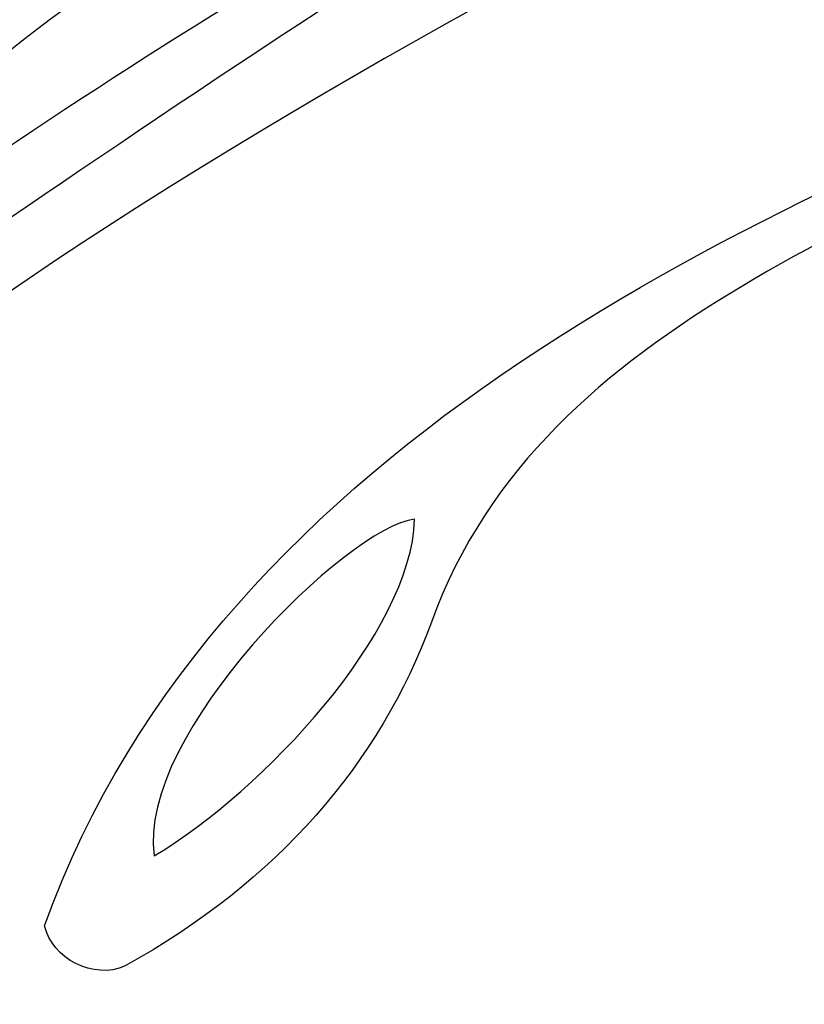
# Model space of a CAD drawing. Header units: inches. Extents: x -3.73 to 3.7, y -1.96 to 1.91.
# Tile 177 of 256: x 1.59 to 1.77, y 0.75 to 0.97. Entities that reach past the tile are written whole.
import ezdxf

# ---------------------------------------------------------------- set-up
doc = ezdxf.new("R2010")
doc.units = ezdxf.units.IN
doc.header["$MEASUREMENT"] = 0
doc.layers.add('Layer 1', color=7, linetype='Continuous')

msp = doc.modelspace()

# ---------------------------------------------------------------- linework, layer by layer
at = {"layer": 'Layer 1', "color": 0}
for points, knots in [([(1.34798, 1.2126), (1.34798, 1.2126), (1.3744, 0.95386), (1.38531, 0.85065), (1.38531, 0.85065), (1.38531, 0.85065), (1.39706, 0.8389), (1.39706, 0.8389), (1.39706, 0.8389), (1.43566, 0.85232), (1.48433, 0.86156), (1.53048, 0.86575), (1.53048, 0.86575), (1.62279, 0.95134), (1.86744, 1.06362), (1.88217, 1.06767), (1.88217, 1.06767), (1.9041, 1.07371), (1.92124, 1.07967), (1.91062, 1.1133), (1.91062, 1.1133), (1.77887, 1.27861), (1.53343, 1.26463), (1.34798, 1.2126)], [0, 0, 0, 0, 0.166667, 0.166667, 0.166667, 0.166667, 0.333333, 0.333333, 0.333333, 0.333333, 0.5, 0.5, 0.5, 0.5, 0.666667, 0.666667, 0.666667, 0.666667, 0.833333, 0.833333, 0.833333, 0.833333, 1, 1, 1, 1]), ([(1.39119, 0.99582), (1.40887, 1.03454), (1.43398, 1.07218), (1.45496, 1.11078), (1.45496, 1.11078), (1.45496, 1.11078), (1.52125, 1.0982), (1.52125, 1.0982), (1.52125, 1.0982), (1.48853, 1.04281), (1.45748, 0.98659), (1.4365, 0.92617), (1.4365, 0.92617), (1.4365, 0.92617), (1.44237, 0.9203), (1.44237, 0.9203), (1.44237, 0.9203), (1.48433, 0.97232), (1.50363, 1.04869), (1.55734, 1.08896), (1.55734, 1.08896), (1.55734, 1.08896), (1.60389, 1.07616), (1.60389, 1.07616), (1.60389, 1.07616), (1.56445, 1.04092), (1.54727, 0.9933), (1.533, 0.94715), (1.533, 0.94715), (1.533, 0.94715), (1.53991, 0.94589), (1.53991, 0.94589), (1.53991, 0.94589), (1.56381, 0.9906), (1.58587, 1.02771), (1.62363, 1.06798), (1.62363, 1.06798), (1.63874, 1.06379), (1.67172, 1.06228), (1.66643, 1.04701), (1.66643, 1.04701), (1.65132, 1.03274), (1.64461, 1.01428), (1.63874, 0.99582), (1.63874, 0.99582), (1.56657, 0.97065), (1.52377, 0.87582), (1.43398, 0.8926), (1.43398, 0.8926), (1.42198, 0.89424), (1.413, 0.88925), (1.40377, 0.88673), (1.40377, 0.88673), (1.40293, 0.91022), (1.39202, 0.98575), (1.39119, 0.99582)], [0, 0, 0, 0, 0.071429, 0.071429, 0.071429, 0.071429, 0.142857, 0.142857, 0.142857, 0.142857, 0.214286, 0.214286, 0.214286, 0.214286, 0.285714, 0.285714, 0.285714, 0.285714, 0.357143, 0.357143, 0.357143, 0.357143, 0.428571, 0.428571, 0.428571, 0.428571, 0.5, 0.5, 0.5, 0.5, 0.571429, 0.571429, 0.571429, 0.571429, 0.642857, 0.642857, 0.642857, 0.642857, 0.714286, 0.714286, 0.714286, 0.714286, 0.785714, 0.785714, 0.785714, 0.785714, 0.857143, 0.857143, 0.857143, 0.857143, 0.928571, 0.928571, 0.928571, 0.928571, 1, 1, 1, 1]), ([(1.74496, 0.61982), (1.89281, 0.761), (2.29618, 0.93674), (2.55426, 1.0168), (2.55426, 1.0168), (2.5509, 0.96645), (2.56433, 0.91778), (2.54251, 0.86911), (2.54251, 0.86911), (2.25384, 0.78771), (1.97104, 0.69708), (1.69664, 0.58211), (1.69664, 0.58211), (1.75286, 0.69624), (1.87202, 0.75582), (1.9744, 0.81708), (1.9744, 0.81708), (2.15658, 0.92161), (2.36377, 1.01176), (2.57272, 1.07722), (2.57272, 1.07722), (2.56474, 1.05457), (2.54855, 1.04995), (2.52404, 1.04113), (2.52404, 1.04113), (2.14224, 0.90935), (1.8728, 0.75467), (1.73632, 0.62618), (1.73632, 0.62618), (1.72555, 0.61604), (1.73505, 0.61037), (1.74496, 0.61982)], [0, 0, 0, 0, 0.125, 0.125, 0.125, 0.125, 0.25, 0.25, 0.25, 0.25, 0.375, 0.375, 0.375, 0.375, 0.5, 0.5, 0.5, 0.5, 0.625, 0.625, 0.625, 0.625, 0.75, 0.75, 0.75, 0.75, 0.875, 0.875, 0.875, 0.875, 1, 1, 1, 1]), ([(1.74682, 1.02917), (1.66069, 0.98022), (1.52125, 0.88085), (1.52125, 0.88085), (1.52125, 0.88085), (1.49289, 0.87651), (1.41735, 0.85647), (1.4118, 0.87297), (1.4118, 0.87297), (1.4118, 0.87297), (1.50831, 0.88807), (1.50831, 0.88807), (1.50831, 0.88807), (1.58183, 0.94099), (1.66493, 0.9983), (1.74481, 1.03178), (1.74481, 1.03178), (1.75285, 1.03515), (1.75463, 1.03361), (1.74682, 1.02917)], [0, 0, 0, 0, 0.2, 0.2, 0.2, 0.2, 0.4, 0.4, 0.4, 0.4, 0.6, 0.6, 0.6, 0.6, 0.8, 0.8, 0.8, 0.8, 1, 1, 1, 1]), ([(1.84778, 0.96522), (1.75937, 0.92843), (1.63387, 0.87599), (1.59342, 0.76337), (1.59342, 0.76337), (1.5951, 0.75582), (1.60466, 0.75087), (1.61188, 0.75414), (1.61188, 0.75414), (1.64673, 0.7735), (1.67025, 0.80068), (1.682, 0.83296), (1.682, 0.83296), (1.70785, 0.90395), (1.78993, 0.92403), (1.84941, 0.96224), (1.84941, 0.96224), (1.85402, 0.9652), (1.85291, 0.96736), (1.84778, 0.96522)], [0, 0, 0, 0, 0.2, 0.2, 0.2, 0.2, 0.4, 0.4, 0.4, 0.4, 0.6, 0.6, 0.6, 0.6, 0.8, 0.8, 0.8, 0.8, 1, 1, 1, 1]), ([(1.61854, 0.77939), (1.61429, 0.80702), (1.66297, 0.855), (1.67818, 0.85652), (1.67818, 0.85652), (1.67734, 0.8305), (1.64371, 0.79449), (1.61854, 0.77939)], [0, 0, 0, 0, 0.5, 0.5, 0.5, 0.5, 1, 1, 1, 1])]:
    msp.add_open_spline(points, degree=3, knots=knots, dxfattribs=at)

doc.saveas('drawing.dxf')
